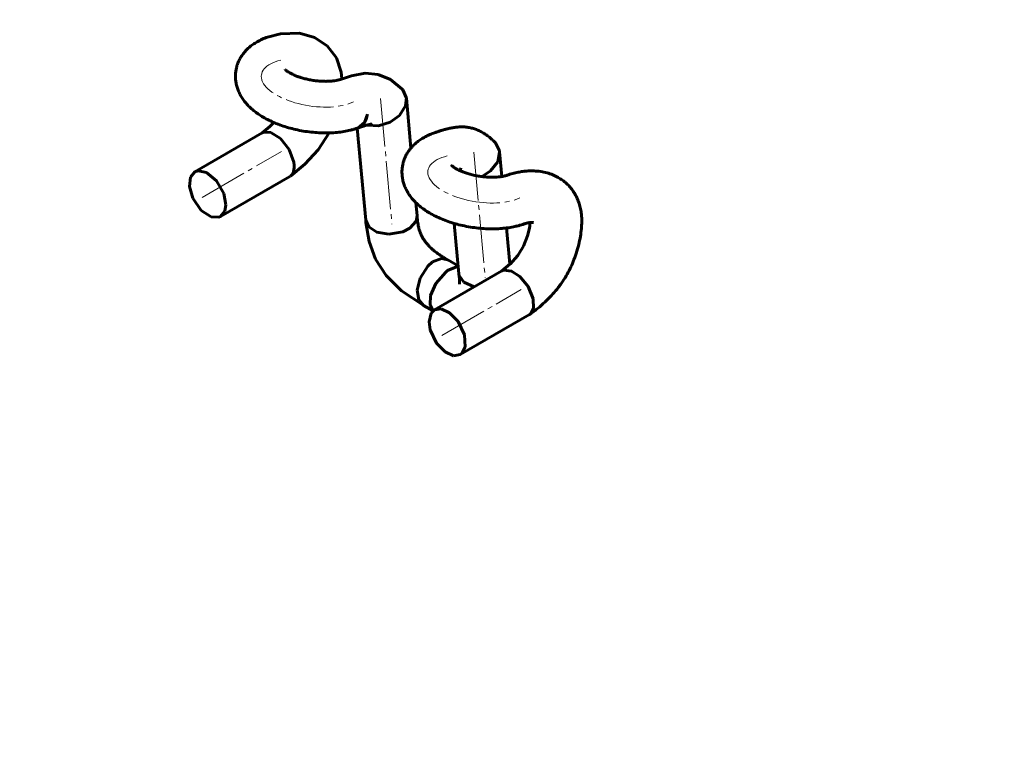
# Model space of a CAD drawing. Header units: millimetres. Extents: x 0 to 594, y 0 to 420.
# Tile 3 of 4: x 289 to 594, y 0 to 228. Entities that reach past the tile are written whole.
import ezdxf

# ---------------------------------------------------------------- set-up
doc = ezdxf.new("R2010")
doc.units = ezdxf.units.MM
doc.linetypes.add('K5LT_AXLED', pattern=[19.5, 15, -1.5, 1.5, -1.5])
doc.linetypes.add('K5LT_BASIC', pattern=[0])
doc.layers.add('Системный слой', color=7, linetype='Continuous')

# ---------------------------------------------------------------- blocks, each defined once
blk = doc.blocks.new('U34')
at = {"layer": 'Системный слой', "color": 150, "linetype": 'K5LT_BASIC', "lineweight": 60, "true_color": 0x0080ff}
for p, q in [((416.42, 136.82), (417.39, 137.77)), ((417.39, 137.77), (419.52, 138.09)), ((419.52, 138.09), (422.1, 136.92)), ((415.74, 134.11), (416.42, 136.82)), ((422.1, 136.92), (424.76, 134.17)), ((416.09, 131.64), (415.74, 134.11)), ((418.04, 127.52), (416.09, 131.64)), ((424.76, 134.17), (426.71, 130.05)), ((426.71, 130.05), (426.96, 126.39)), ((420.7, 124.76), (418.04, 127.52)), ((426.96, 126.39), (425.85, 124.24)), ((423.28, 123.6), (420.7, 124.76)), ((425.4, 123.92), (423.28, 123.6)), ((425.85, 124.24), (425.4, 123.92))]:
    blk.add_line(p, q, dxfattribs=at)
blk = doc.blocks.new('U35')
at = {"layer": 'Системный слой', "color": 150, "linetype": 'K5LT_BASIC', "lineweight": 60, "true_color": 0x0080ff}
for p, q in [((438.29, 149.86), (438.93, 150.11)), ((438.93, 150.11), (441.23, 149.85)), ((441.23, 149.85), (443.83, 148.19)), ((443.83, 148.19), (446.41, 145.07)), ((446.41, 145.07), (448.02, 141.27)), ((448.02, 141.27), (448.13, 138.21)), ((448.13, 138.21), (447.12, 136.5)), ((446.95, 136.38), (446.87, 136.34)), ((447.02, 136.43), (446.95, 136.38)), ((447.09, 136.48), (447.02, 136.43)), ((447.12, 136.5), (447.09, 136.48))]:
    blk.add_line(p, q, dxfattribs=at)
blk = doc.blocks.new('U36')
at = {"layer": 'Системный слой', "color": 150, "linetype": 'K5LT_BASIC', "lineweight": 60, "true_color": 0x0080ff}
for p, q in [((447.03, 164.87), (447.01, 164.5)), ((446.65, 162.26), (446.26, 160.76)), ((446.84, 163.25), (446.65, 162.26)), ((446.92, 163.72), (446.84, 163.25)), ((446.97, 164.14), (446.92, 163.74)), ((446.92, 163.74), (446.92, 163.72)), ((446.99, 164.33), (446.97, 164.14)), ((447, 164.42), (446.99, 164.33)), ((447.01, 164.47), (447, 164.42)), ((447.01, 164.5), (447.01, 164.49)), ((447.01, 164.49), (447.01, 164.47)), ((446.26, 160.76), (445.04, 157.6)), ((445.04, 157.6), (443.57, 155.14)), ((442.43, 153.69), (440.94, 152.12)), ((443.2, 154.63), (442.43, 153.69)), ((443.57, 155.14), (443.2, 154.63)), ((440.87, 152.06), (438.17, 149.78)), ((440.94, 152.12), (440.87, 152.06))]:
    blk.add_line(p, q, dxfattribs=at)
blk = doc.blocks.new('U37')
at = {"layer": 'Системный слой', "color": 150, "linetype": 'K5LT_BASIC', "lineweight": 60, "true_color": 0x0080ff}
for p, q in [((436.27, 189.62), (437.56, 187.09)), ((437.6, 186.79), (437, 183.72)), ((437.56, 187.09), (437.6, 186.79)), ((437, 183.72), (434.81, 180.87)), ((434.81, 180.87), (432.15, 179.13))]:
    blk.add_line(p, q, dxfattribs=at)
blk = doc.blocks.new('U38')
at = {"layer": 'Системный слой', "color": 150, "linetype": 'K5LT_BASIC', "lineweight": 60, "true_color": 0x0080ff}
for p, q in [((437.6, 186.79), (438.29, 179.16)), ((439.75, 163.2), (440.77, 151.97))]:
    blk.add_line(p, q, dxfattribs=at)
blk = doc.blocks.new('U39')
at = {"layer": 'Системный слой', "color": 150, "linetype": 'K5LT_BASIC', "lineweight": 60, "true_color": 0x0080ff}
for p, q in [((425, 148.83), (424.98, 148.99)), ((425.07, 148.47), (425, 148.83)), ((426.5, 146.38), (425.07, 148.47)), ((429.72, 144.9), (426.5, 146.38))]:
    blk.add_line(p, q, dxfattribs=at)
blk = doc.blocks.new('U40')
at = {"layer": 'Системный слой', "color": 150, "linetype": 'K5LT_BASIC', "lineweight": 60, "true_color": 0x0080ff}
for p, q in [((343.09, 180.59), (341.75, 178.9)), ((344.15, 180.94), (343.09, 180.59)), ((346.76, 180.37), (344.15, 180.94)), ((349.86, 177.77), (346.76, 180.37)), ((341.75, 178.9), (341.48, 176.09)), ((352.08, 173.89), (349.86, 177.77)), ((341.48, 176.09), (342.54, 172.41)), ((342.54, 172.41), (345.14, 168.66)), ((352.76, 170.4), (352.08, 173.89)), ((345.14, 168.66), (348.18, 166.62)), ((351.1, 166.74), (352.44, 168.42)), ((352.44, 168.42), (352.76, 170.4)), ((348.18, 166.62), (350.6, 166.51)), ((350.6, 166.51), (351.1, 166.74))]:
    blk.add_line(p, q, dxfattribs=at)
blk = doc.blocks.new('U41')
at = {"layer": 'Системный слой', "color": 150, "linetype": 'K5LT_BASIC', "lineweight": 60, "true_color": 0x0080ff}
for p, q in [((396.09, 165.63), (397.07, 163.53)), ((409.72, 163.1), (411.71, 165.34)), ((411.71, 165.34), (412.03, 166.92)), ((412.03, 166.92), (412.02, 167.09)), ((397.07, 163.53), (399.51, 161.94)), ((399.51, 161.94), (403.24, 161.27)), ((403.24, 161.27), (407.56, 162)), ((407.56, 162), (409.72, 163.1))]:
    blk.add_line(p, q, dxfattribs=at)
blk = doc.blocks.new('U42')
at = {"layer": 'Системный слой', "color": 150, "linetype": 'K5LT_BASIC', "lineweight": 60, "true_color": 0x0080ff}
for p, q in [((408.7, 203.44), (410.11, 187.99)), ((411.66, 171.02), (412.02, 167.09))]:
    blk.add_line(p, q, dxfattribs=at)
blk = doc.blocks.new('U43')
at = {"layer": 'Системный слой', "color": 150, "linetype": 'K5LT_BASIC', "lineweight": 60, "true_color": 0x0080ff}
for p, q in [((365.62, 222.37), (369.73, 223.42)), ((369.73, 223.42), (375.52, 223.58)), ((375.52, 223.58), (380.22, 222.29)), ((380.22, 222.29), (384.19, 219.65)), ((384.19, 219.65), (386.99, 215.9)), ((386.99, 215.9), (388.45, 211.53)), ((388.45, 211.53), (388.69, 209.56)), ((388.69, 209.56), (388.7, 209.54)), ((388.7, 209.54), (388.7, 209.53)), ((388.7, 209.53), (388.7, 209.52)), ((388.7, 209.52), (388.7, 209.51)), ((388.7, 209.51), (388.7, 209.51)), ((388.7, 209.51), (388.7, 209.5)), ((388.7, 209.5), (388.7, 209.49)), ((388.7, 209.49), (388.7, 209.47)), ((388.7, 209.47), (388.7, 209.44)), ((388.7, 209.44), (388.7, 209.42)), ((384.75, 192.68), (381.37, 187.42)), ((381.37, 187.42), (377.24, 182.96)), ((377.24, 182.96), (372.78, 179.29))]:
    blk.add_line(p, q, dxfattribs=at)
blk = doc.blocks.new('U44')
at = {"layer": 'Системный слой', "color": 150, "linetype": 'K5LT_BASIC', "lineweight": 60, "true_color": 0x0080ff}
for p, q in [((395.93, 211.16), (391.72, 210.38)), ((400, 210.83), (395.93, 211.16)), ((403.79, 209.22), (400, 210.83)), ((391.72, 210.38), (388.32, 209.28)), ((407.38, 206.27), (403.79, 209.22))]:
    blk.add_line(p, q, dxfattribs=at)
blk = doc.blocks.new('U45')
at = {"layer": 'Системный слой', "color": 150, "linetype": 'K5LT_BASIC', "lineweight": 60, "true_color": 0x0080ff}
for p, q in [((407.59, 206.05), (407.38, 206.27)), ((408.7, 203.44), (407.59, 206.05)), ((408.39, 201.06), (408.7, 203.44)), ((406.52, 198.1), (408.39, 201.06)), ((400.07, 194.85), (403.72, 196)), ((403.72, 196), (406.52, 198.1)), ((396.6, 195.12), (400.07, 194.85))]:
    blk.add_line(p, q, dxfattribs=at)
blk = doc.blocks.new('U46')
at = {"layer": 'Системный слой', "color": 150, "linetype": 'K5LT_BASIC', "lineweight": 60, "true_color": 0x0080ff}
for p, q in [((395.73, 195.92), (396.63, 198.47)), ((393.64, 194.19), (395.73, 195.92)), ((393.63, 194.19), (393.64, 194.19))]:
    blk.add_line(p, q, dxfattribs=at)
blk = doc.blocks.new('U47')
at = {"layer": 'Системный слой', "color": 150, "linetype": 'K5LT_BASIC', "lineweight": 60, "true_color": 0x0080ff}
for p, q in [((367.59, 195.91), (366.37, 194.69)), ((365.13, 193.61), (363.87, 192.6)), ((366.37, 194.69), (365.13, 193.61))]:
    blk.add_line(p, q, dxfattribs=at)
blk = doc.blocks.new('U48')
at = {"layer": 'Системный слой', "color": 150, "linetype": 'K5LT_BASIC', "lineweight": 60, "true_color": 0x0080ff}
for p, q in [((364.61, 192.92), (363.99, 192.67)), ((366.72, 192.75), (364.61, 192.92)), ((369.64, 190.9), (366.72, 192.75)), ((372.34, 187.49), (369.64, 190.9)), ((373.82, 183.63), (372.34, 187.49)), ((373.94, 182.65), (373.82, 183.63)), ((373.17, 179.65), (373.72, 180.63)), ((373.72, 180.63), (373.95, 181.92)), ((373.95, 181.92), (373.94, 182.65)), ((372.57, 179.15), (372.64, 179.2)), ((372.64, 179.2), (372.72, 179.24)), ((372.72, 179.24), (372.78, 179.29)), ((372.78, 179.29), (373.17, 179.65))]:
    blk.add_line(p, q, dxfattribs=at)
blk = doc.blocks.new('U49')
at = {"layer": 'Системный слой', "color": 150, "linetype": 'K5LT_BASIC', "lineweight": 60, "true_color": 0x0080ff}
for p, q in [((396.13, 164.9), (396.08, 165.7)), ((397.11, 158.98), (396.13, 164.9)), ((399.17, 153.53), (397.11, 158.98)), ((402.46, 148.45), (399.17, 153.53)), ((407.19, 143.73), (402.46, 148.45)), ((414.06, 139.17), (407.19, 143.73))]:
    blk.add_line(p, q, dxfattribs=at)
blk = doc.blocks.new('U50')
at = {"layer": 'Системный слой', "color": 150, "linetype": 'K5LT_BASIC', "lineweight": 60, "true_color": 0x0080ff}
for p, q in [((417.79, 145.93), (420.87, 149.52)), ((420.87, 149.52), (421.45, 149.96)), ((421.45, 149.96), (424.27, 151.12)), ((424.27, 151.12), (424.78, 151.12)), ((416.22, 142.22), (417.79, 145.93)), ((416.05, 139.32), (416.22, 142.22)), ((417.01, 137.5), (416.05, 139.32))]:
    blk.add_line(p, q, dxfattribs=at)
blk = doc.blocks.new('U51')
at = {"layer": 'Системный слой', "color": 150, "linetype": 'K5LT_BASIC', "lineweight": 60, "true_color": 0x0080ff}
for p, q in [((415.3, 151.37), (416.78, 152.65)), ((416.78, 152.65), (419.58, 153.74)), ((419.58, 153.74), (421.46, 153.34)), ((421.46, 153.34), (421.49, 153.32)), ((412.93, 147.65), (415.3, 151.37)), ((412.06, 143.88), (412.93, 147.65)), ((412.53, 140.95), (412.06, 143.88)), ((414.03, 139.18), (412.53, 140.95))]:
    blk.add_line(p, q, dxfattribs=at)

msp = doc.modelspace()

# ---------------------------------------------------------------- linework, layer by layer
at = {"layer": 'Системный слой', "color": 30, "linetype": 'K5LT_AXLED', "lineweight": 18, "true_color": 0xff8000}
for p, q in [((400.679, 203.352), (404.237, 164.37)), ((345.365, 172.659), (370.012, 186.915)), ((429.57, 186.703), (433.128, 147.721)), ((419.667, 129.841), (444.314, 144.098))]:
    msp.add_line(p, q, dxfattribs=at)
at = {"layer": 'Системный слой', "color": 150, "linetype": 'K5LT_BASIC', "lineweight": 60, "true_color": 0x0080ff}
for p, q in [((343.091, 180.585), (363.989, 192.673)), ((393.487, 194.139), (396.088, 165.635)), ((417.208, 192.632), (417.198, 192.629)), ((425.524, 181.822), (425.337, 180.948)), ((425.337, 180.948), (425.524, 181.822)), ((351.102, 166.735), (372.572, 179.154)), ((423.553, 164.61), (424.979, 148.986)), ((421.494, 153.324), (424.755, 151.446)), ((417.393, 137.768), (438.291, 149.856)), ((414.026, 139.182), (416.984, 137.477)), ((425.404, 123.918), (446.874, 136.337))]:
    msp.add_line(p, q, dxfattribs=at)
at = {"layer": 'Системный слой', "color": 30, "linetype": 'K5LT_AXLED', "lineweight": 18, "true_color": 0xff8000}
for centre, major_axis, start_param, end_param in [((379.618, 208.276), (-15.85, 2.463), 5.4535593, 8.8477032), ((431.214, 178.543), (15.85, -2.463), 2.3119667, 5.7061106)]:
    msp.add_ellipse(centre, major_axis=major_axis, ratio=0.4545219, start_param=start_param, end_param=end_param, dxfattribs=at)
at = {"layer": 'Системный слой', "color": 150, "linetype": 'K5LT_BASIC', "lineweight": 60, "true_color": 0x0080ff}
msp.add_ellipse((390.971, 201.734), major_axis=(2.645, -7.55), ratio=0.6787505, start_param=0, end_param=0.9034185, dxfattribs=at)
for points, knots in [([(365.62, 222.368), (365.062, 222.173), (364.528, 221.961), (363.483, 221.492), (362.971, 221.235), (362.013, 220.692), (361.558, 220.404), (360.703, 219.799), (360.304, 219.485), (359.761, 219.009), (359.604, 218.864), (359.319, 218.59), (359.19, 218.46), (359.002, 218.263), (358.94, 218.198), (358.819, 218.066), (358.759, 217.999), (358.626, 217.848), (358.554, 217.764), (358.34, 217.508), (358.202, 217.333), (357.801, 216.797), (357.552, 216.423), (357.101, 215.658), (356.898, 215.265), (356.566, 214.52), (356.43, 214.172), (356.273, 213.7), (356.236, 213.583), (356.182, 213.403), (356.164, 213.34), (356.119, 213.18), (356.094, 213.082), (356.023, 212.801), (355.982, 212.617), (355.915, 212.278), (355.887, 212.123), (355.863, 211.968)], [0, 0, 0, 0, 0.7559996, 0.7559996, 1.501804, 1.501804, 2.2156586, 2.2156586, 2.8871403, 2.8871403, 3.1680463, 3.1680463, 3.4085611, 3.4085611, 3.5262882, 3.5262882, 3.6440152, 3.6440152, 3.7895267, 3.7895267, 4.0805497, 4.0805497, 4.6625957, 4.6625957, 5.2330538, 5.2330538, 5.7140265, 5.7140265, 5.8719995, 5.8719995, 5.9556395, 5.9556395, 6.0857486, 6.0857486, 6.3273801, 6.3273801, 6.5288559, 6.5288559, 6.5288559, 6.5288559]), ([(355.863, 211.968), (355.798, 211.55), (355.757, 211.127), (355.721, 210.282), (355.727, 209.858), (355.785, 209.009), (355.839, 208.585), (355.992, 207.737), (356.094, 207.31), (356.345, 206.466), (356.493, 206.049), (356.77, 205.385), (356.886, 205.132), (357.216, 204.464), (357.447, 204.052), (357.957, 203.243), (358.238, 202.844), (358.851, 202.055), (359.182, 201.669), (359.902, 200.904), (360.292, 200.526), (361.124, 199.785), (361.571, 199.421), (362.515, 198.714), (363.009, 198.373), (364.06, 197.704), (364.613, 197.381), (365.772, 196.755), (366.38, 196.453), (367.197, 196.08), (367.391, 195.991), (368.042, 195.718), (368.492, 195.529), (369.636, 195.09), (370.334, 194.846), (371.769, 194.391), (372.507, 194.18), (374.013, 193.795), (374.783, 193.621), (376.355, 193.311), (377.156, 193.177), (378.768, 192.953), (379.577, 192.864), (381.179, 192.734), (381.972, 192.692), (383.427, 192.658), (384.085, 192.673), (384.846, 192.678), (384.943, 192.683), (385.779, 192.713), (386.509, 192.761), (387.935, 192.9), (388.632, 192.991), (389.982, 193.215), (390.634, 193.345), (391.435, 193.537), (391.593, 193.577), (392.071, 193.701), (392.384, 193.789), (392.96, 193.964), (393.223, 194.053), (393.53, 194.153), (393.573, 194.169), (393.615, 194.184)], [0, 0, 0, 0, 0.5428999, 0.5428999, 1.0857998, 1.0857998, 1.6354967, 1.6354967, 2.20104, 2.20104, 2.7784793, 2.7784793, 3.1423303, 3.1423303, 3.7610475, 3.7610475, 4.4065031, 4.4065031, 5.0827086, 5.0827086, 5.7947678, 5.7947678, 6.5403326, 6.5403326, 7.3119315, 7.3119315, 8.107647, 8.107647, 8.9255809, 8.9255809, 9.1806411, 9.1806411, 9.7598784, 9.7598784, 10.6086242, 10.6086242, 11.4734952, 11.4734952, 12.3552164, 12.3552164, 13.253193, 13.253193, 14.160017, 14.160017, 15.0489397, 15.0489397, 15.8061136, 15.8061136, 15.9195661, 15.9195661, 16.7744107, 16.7744107, 17.6144282, 17.6144282, 18.4376411, 18.4376411, 18.6445412, 18.6445412, 19.0583415, 19.0583415, 19.4129363, 19.4129363, 19.4711441, 19.4711441, 19.4711441, 19.4711441]), ([(371.167, 212.281), (371.171, 212.277), (371.178, 212.268), (371.225, 212.219), (371.251, 212.193), (371.34, 212.111), (371.425, 212.036), (371.65, 211.859), (371.792, 211.756), (372.135, 211.527), (372.34, 211.401), (372.808, 211.136), (373.074, 210.996), (373.596, 210.746), (373.842, 210.634), (374.447, 210.379), (374.815, 210.236), (375.538, 209.981), (375.887, 209.867), (376.685, 209.628), (377.137, 209.506), (378.062, 209.285), (378.534, 209.185), (379.514, 209.006), (380.022, 208.928), (381.037, 208.801), (381.544, 208.753), (382.511, 208.687), (382.972, 208.669), (383.876, 208.659), (384.318, 208.667), (385.153, 208.708), (385.547, 208.739), (386.275, 208.821), (386.611, 208.871), (387.135, 208.966), (387.337, 209.009), (387.564, 209.063), (387.603, 209.072), (387.717, 209.101), (387.789, 209.12), (387.937, 209.161), (388.014, 209.183), (388.167, 209.23), (388.239, 209.255), (388.318, 209.281), (388.32, 209.282), (388.322, 209.283)], [0, 0, 0, 0, 0.9778971, 0.9778971, 1.5095037, 1.5095037, 2.5492868, 2.5492868, 3.6445375, 3.6445375, 4.8017237, 4.8017237, 6.0146833, 6.0146833, 6.9891773, 6.9891773, 8.2958821, 8.2958821, 9.4357711, 9.4357711, 10.8246125, 10.8246125, 12.2134538, 12.2134538, 13.6815134, 13.6815134, 15.1480191, 15.1480191, 16.5232975, 16.5232975, 17.9083006, 17.9083006, 19.2526338, 19.2526338, 20.547425, 20.547425, 21.4552995, 21.4552995, 21.6504455, 21.6504455, 22.0294842, 22.0294842, 22.4658876, 22.4658876, 22.9764023, 22.9764023, 22.9907999, 22.9907999, 22.9907999, 22.9907999]), ([(397.931, 195.44), (397.928, 195.44), (397.926, 195.439), (397.913, 195.436), (397.905, 195.434), (397.885, 195.429), (397.873, 195.426), (397.847, 195.42), (397.833, 195.416), (397.804, 195.409), (397.79, 195.406), (397.768, 195.4), (397.762, 195.398), (397.741, 195.393), (397.727, 195.39), (397.684, 195.379), (397.655, 195.372), (397.608, 195.36), (397.59, 195.355), (397.535, 195.342), (397.499, 195.333), (397.413, 195.312), (397.363, 195.3), (397.277, 195.279), (397.238, 195.27), (397.161, 195.252), (397.123, 195.243), (397.016, 195.218), (396.952, 195.203), (396.827, 195.174), (396.772, 195.161), (396.631, 195.127), (396.546, 195.107), (396.431, 195.077), (396.41, 195.072), (396.344, 195.055), (396.303, 195.044), (396.178, 195.011), (396.093, 194.987), (395.962, 194.95), (395.913, 194.936), (395.7, 194.874), (395.539, 194.826), (395.181, 194.714), (394.978, 194.649), (394.553, 194.509), (394.328, 194.433), (393.943, 194.299), (393.796, 194.248), (393.641, 194.193)], [0, 0, 0, 0, 0.1504092, 0.1504092, 0.2756651, 0.2756651, 0.400921, 0.400921, 0.5261769, 0.5261769, 0.6418307, 0.6418307, 0.6953477, 0.6953477, 0.8023817, 0.8023817, 1.0164497, 1.0164497, 1.1500968, 1.1500968, 1.4173909, 1.4173909, 1.7793675, 1.7793675, 2.0724746, 2.0724746, 2.381956, 2.381956, 2.9845446, 2.9845446, 3.5976831, 3.5976831, 4.6453959, 4.6453959, 4.9091543, 4.9091543, 5.423941, 5.423941, 6.4535145, 6.4535145, 7.0319515, 7.0319515, 8.892421, 8.892421, 11.0358764, 11.0358764, 13.4429166, 13.4429166, 15, 15, 15, 15]), ([(407.46, 182.235), (407.511, 182.569), (407.578, 182.901), (407.709, 183.425), (407.763, 183.621), (407.854, 183.919), (407.888, 184.022), (407.957, 184.227), (407.993, 184.33), (408.091, 184.594), (408.155, 184.755), (408.357, 185.233), (408.505, 185.546), (408.871, 186.235), (409.096, 186.607), (409.581, 187.32), (409.856, 187.647), (410.124, 188), (410.135, 188.011), (410.271, 188.172), (410.401, 188.318), (410.851, 188.802), (411.188, 189.127), (411.902, 189.753), (412.283, 190.052), (413.089, 190.626), (413.517, 190.9), (414.123, 191.251), (414.301, 191.349), (414.82, 191.626), (415.186, 191.806), (416.067, 192.204), (416.587, 192.412), (417.162, 192.616), (417.182, 192.623), (417.205, 192.631), (417.206, 192.631), (417.208, 192.632)], [0, 0, 0, 0, 0.433544, 0.433544, 0.6940212, 0.6940212, 0.8334442, 0.8334442, 0.9728672, 0.9728672, 1.1959557, 1.1959557, 1.6421327, 1.6421327, 2.2051963, 2.2051963, 2.7633041, 2.7633041, 2.7837262, 2.7837262, 3.0395859, 3.0395859, 3.6533246, 3.6533246, 4.2930388, 4.2930388, 4.9634903, 4.9634903, 5.2241759, 5.2241759, 5.7455473, 5.7455473, 6.4938666, 6.4938666, 6.5225282, 6.5225282, 6.5249132, 6.5249132, 6.5249132, 6.5249132]), ([(436.272, 189.622), (436.225, 189.669), (436.179, 189.715), (435.992, 189.899), (435.849, 190.038), (435.662, 190.215), (435.622, 190.253), (435.54, 190.33), (435.499, 190.368), (435.449, 190.415), (435.441, 190.423), (435.419, 190.443), (435.405, 190.455), (435.367, 190.49), (435.343, 190.513), (435.271, 190.579), (435.223, 190.622), (435.096, 190.736), (435.016, 190.808), (434.838, 190.963), (434.74, 191.048), (434.565, 191.195), (434.489, 191.259), (434.225, 191.475), (434.031, 191.628), (433.537, 192.001), (433.233, 192.216), (432.807, 192.492), (432.702, 192.558), (432.379, 192.756), (432.158, 192.883), (431.56, 193.206), (431.176, 193.391), (430.549, 193.654), (430.318, 193.743), (429.697, 193.962), (429.303, 194.079), (428.437, 194.29), (427.962, 194.378), (427.006, 194.498), (426.524, 194.531), (425.94, 194.541), (425.83, 194.541), (425.253, 194.537), (424.78, 194.51), (423.886, 194.421), (423.468, 194.362), (422.648, 194.22), (422.252, 194.138), (421.489, 193.962), (421.116, 193.867), (420.384, 193.666), (420.026, 193.561), (419.311, 193.342), (418.955, 193.228), (418.475, 193.068), (418.348, 193.026), (418.039, 192.921), (417.856, 192.859), (417.621, 192.777), (417.568, 192.758), (417.462, 192.721), (417.409, 192.703), (417.305, 192.666), (417.254, 192.648), (417.201, 192.63), (417.2, 192.629), (417.198, 192.629)], [0, 0, 0, 0, 0.3177828, 0.3177828, 1.2737693, 1.2737693, 1.5359792, 1.5359792, 1.798189, 1.798189, 1.8527198, 1.8527198, 1.9366032, 1.9366032, 2.0917882, 2.0917882, 2.3853873, 2.3853873, 2.87207, 2.87207, 3.4451404, 3.4451404, 3.8790815, 3.8790815, 4.9292759, 4.9292759, 6.4610252, 6.4610252, 6.9576994, 6.9576994, 7.9510478, 7.9510478, 9.5808197, 9.5808197, 10.5115177, 10.5115177, 12.0369349, 12.0369349, 13.8239454, 13.8239454, 15.6109559, 15.6109559, 16.0234707, 16.0234707, 17.8024031, 17.8024031, 19.4759095, 19.4759095, 21.087756, 21.087756, 22.6790536, 22.6790536, 24.2471756, 24.2471756, 25.8515337, 25.8515337, 26.4256829, 26.4256829, 27.2587742, 27.2587742, 27.5047112, 27.5047112, 27.7506483, 27.7506483, 27.9825873, 27.9825873, 27.9897473, 27.9897473, 27.9897473, 27.9897473]), ([(445.212, 164.451), (444.64, 164.25), (444.046, 164.069), (443.083, 163.815), (442.721, 163.728), (441.716, 163.508), (441.067, 163.389), (440.187, 163.259), (439.969, 163.227), (439.279, 163.147), (438.809, 163.093), (437.617, 162.994), (436.894, 162.956), (435.416, 162.922), (434.661, 162.927), (433.126, 162.98), (432.345, 163.03), (430.769, 163.174), (429.973, 163.269), (428.364, 163.507), (427.554, 163.65), (425.965, 163.979), (425.188, 164.163), (424.13, 164.446), (423.839, 164.525), (423.096, 164.746), (422.64, 164.885), (421.475, 165.27), (420.775, 165.525), (419.424, 166.065), (418.773, 166.349), (417.514, 166.948), (416.905, 167.263), (415.746, 167.917), (415.193, 168.256), (414.144, 168.957), (413.649, 169.316), (412.71, 170.06), (412.265, 170.445), (411.783, 170.903), (411.721, 170.959), (411.336, 171.36), (410.999, 171.693), (410.345, 172.446), (410.02, 172.858), (409.429, 173.696), (409.16, 174.121), (408.683, 174.976), (408.471, 175.408), (408.186, 176.082), (408.096, 176.315), (407.862, 176.976), (407.734, 177.41), (407.531, 178.279), (407.455, 178.716), (407.372, 179.424), (407.35, 179.693), (407.318, 180.39), (407.322, 180.818), (407.372, 181.575), (407.408, 181.906), (407.46, 182.235)], [0, 0, 0, 0, 0.7854535, 0.7854535, 1.2549804, 1.2549804, 2.0636598, 2.0636598, 2.3286574, 2.3286574, 2.8912968, 2.8912968, 3.7348563, 3.7348563, 4.5928938, 4.5928938, 5.4668221, 5.4668221, 6.3591921, 6.3591921, 7.2691785, 7.2691785, 8.1639627, 8.1639627, 8.5021408, 8.5021408, 9.0424003, 9.0424003, 9.9038581, 9.9038581, 10.7489228, 10.7489228, 11.5795887, 11.5795887, 12.392261, 12.392261, 13.1799028, 13.1799028, 13.9436357, 13.9436357, 14.053454, 14.053454, 14.6777064, 14.6777064, 15.3737484, 15.3737484, 16.03482, 16.03482, 16.6658544, 16.6658544, 16.9928462, 16.9928462, 17.5792353, 17.5792353, 18.1495404, 18.1495404, 18.4968118, 18.4968118, 19.0448003, 19.0448003, 19.4711015, 19.4711015, 19.4711015, 19.4711015]), ([(439.922, 179.551), (439.775, 179.499), (439.612, 179.448), (439.234, 179.345), (439.022, 179.294), (438.632, 179.214), (438.464, 179.184), (438.165, 179.133), (438.029, 179.114), (437.819, 179.085), (437.745, 179.075), (437.519, 179.048), (437.364, 179.031), (436.898, 178.987), (436.578, 178.965), (435.835, 178.932), (435.406, 178.925), (434.525, 178.937), (434.074, 178.956), (433.131, 179.02), (432.638, 179.068), (431.638, 179.192), (431.128, 179.27), (430.121, 179.454), (429.622, 179.559), (428.658, 179.792), (428.194, 179.919), (427.315, 180.186), (426.898, 180.327), (426.115, 180.617), (425.747, 180.766), (425.404, 180.919), (425.404, 180.919), (425.2, 181.009), (425.005, 181.101), (424.774, 181.215), (424.728, 181.238), (424.639, 181.283), (424.594, 181.306), (424.507, 181.351), (424.464, 181.374), (424.374, 181.422), (424.328, 181.447), (424.206, 181.515), (424.131, 181.557), (423.97, 181.651), (423.884, 181.702), (423.772, 181.772), (423.742, 181.791), (423.589, 181.888), (423.476, 181.964), (423.221, 182.144), (423.097, 182.242), (422.912, 182.398), (422.848, 182.46), (422.774, 182.535), (422.759, 182.554), (422.767, 182.544), (422.779, 182.527), (422.789, 182.514)], [0, 0, 0, 0, 1.0453142, 1.0453142, 2.0906285, 2.0906285, 2.8025044, 2.8025044, 3.3315362, 3.3315362, 3.6142839, 3.6142839, 4.1797793, 4.1797793, 5.272501, 5.272501, 6.6383198, 6.6383198, 8.0041386, 8.0041386, 9.4567259, 9.4567259, 10.9500975, 10.9500975, 12.4468218, 12.4468218, 13.9003252, 13.9003252, 15.2998103, 15.2998103, 16.6703289, 16.6703289, 16.6712371, 16.6712371, 17.484736, 17.484736, 17.6881107, 17.6881107, 17.8914854, 17.8914854, 18.0948601, 18.0948601, 18.3221466, 18.3221466, 18.7049933, 18.7049933, 19.1840637, 19.1840637, 19.3671532, 19.3671532, 20.1269804, 20.1269804, 21.2815805, 21.2815805, 22.3695503, 22.3695503, 23.4015748, 23.4015748, 24, 24, 24, 24]), ([(439.922, 179.551), (440.492, 179.75), (441.066, 179.928), (441.926, 180.162), (442.215, 180.235), (442.775, 180.365), (443.046, 180.423), (443.806, 180.572), (444.294, 180.652), (444.907, 180.732), (445.032, 180.747), (445.748, 180.828), (446.338, 180.871), (447.532, 180.906), (448.135, 180.898), (449.445, 180.816), (450.144, 180.733), (451.49, 180.489), (452.129, 180.334), (453.35, 179.957), (453.936, 179.738), (455.038, 179.245), (455.564, 178.971), (456.521, 178.395), (456.953, 178.101), (457.801, 177.452), (458.215, 177.095), (458.99, 176.343), (459.355, 175.944), (460.029, 175.115), (460.338, 174.688), (460.729, 174.077), (460.832, 173.908), (461.203, 173.272), (461.451, 172.785), (461.891, 171.786), (462.083, 171.276), (462.33, 170.496), (462.406, 170.236), (462.621, 169.413), (462.738, 168.843), (462.904, 167.767), (462.96, 167.261), (463.035, 166.182), (463.05, 165.613), (463.036, 164.364), (462.999, 163.688), (462.866, 162.215), (462.76, 161.415), (462.482, 159.773), (462.308, 158.933), (461.876, 157.155), (461.613, 156.223), (461.038, 154.448), (460.731, 153.602), (460.096, 152.041), (459.772, 151.317), (459.047, 149.833), (458.64, 149.075), (457.76, 147.574), (457.284, 146.833), (456.458, 145.648), (456.127, 145.197), (455.242, 144.052), (454.677, 143.376), (453.476, 142.038), (452.83, 141.37), (451.461, 140.046), (450.737, 139.395), (449.048, 137.964), (448.077, 137.206), (447.086, 136.475)], [0, 0, 0, 0, 0.9318087, 0.9318087, 1.401275, 1.401275, 1.8421312, 1.8421312, 2.6351932, 2.6351932, 2.836679, 2.836679, 3.7933405, 3.7933405, 4.7683811, 4.7683811, 5.9006751, 5.9006751, 6.9419682, 6.9419682, 7.9098056, 7.9098056, 8.8192645, 8.8192645, 9.6163087, 9.6163087, 10.4339037, 10.4339037, 11.2385401, 11.2385401, 12.0205049, 12.0205049, 12.3113823, 12.3113823, 13.1098028, 13.1098028, 13.9084732, 13.9084732, 14.3029566, 14.3029566, 15.1492564, 15.1492564, 15.8812877, 15.8812877, 16.6894608, 16.6894608, 17.6555478, 17.6555478, 18.7859864, 18.7859864, 19.9643807, 19.9643807, 21.2698298, 21.2698298, 22.4539352, 22.4539352, 23.4848451, 23.4848451, 24.5989181, 24.5989181, 25.7507179, 25.7507179, 26.4796099, 26.4796099, 27.6434743, 27.6434743, 28.8907492, 28.8907492, 30.2290551, 30.2290551, 32, 32, 32, 32]), ([(421.459, 153.344), (421.242, 153.466), (421.026, 153.589), (420.638, 153.816), (420.468, 153.918), (420.209, 154.075), (420.122, 154.129), (419.951, 154.236), (419.867, 154.288), (419.617, 154.447), (419.45, 154.555), (418.965, 154.877), (418.651, 155.094), (417.91, 155.633), (417.499, 155.952), (416.96, 156.406), (416.84, 156.509), (416.392, 156.906), (416.077, 157.204), (415.666, 157.629), (415.571, 157.729), (415.232, 158.098), (414.992, 158.379), (414.555, 158.937), (414.355, 159.213), (414.003, 159.745), (413.855, 159.988), (413.569, 160.497), (413.435, 160.759), (413.19, 161.284), (413.077, 161.552), (412.869, 162.099), (412.776, 162.374), (412.625, 162.873), (412.563, 163.1), (412.424, 163.659), (412.359, 163.973), (412.248, 164.595), (412.202, 164.909), (412.115, 165.622), (412.081, 166.013), (412.047, 166.572), (412.039, 166.744), (412.033, 166.916)], [0, 0, 0, 0, 1.3345412, 1.3345412, 2.3863251, 2.3863251, 2.9258286, 2.9258286, 3.4399545, 3.4399545, 4.4682061, 4.4682061, 6.4232954, 6.4232954, 8.9985593, 8.9985593, 9.7398629, 9.7398629, 11.7212541, 11.7212541, 12.3219861, 12.3219861, 13.8426448, 13.8426448, 15.227145, 15.227145, 16.4053918, 16.4053918, 17.6608154, 17.6608154, 19.0059714, 19.0059714, 20.4802381, 20.4802381, 21.7506052, 21.7506052, 23.5993529, 23.5993529, 25.4637043, 25.4637043, 27.9122651, 27.9122651, 29, 29, 29, 29]), ([(445.212, 164.451), (445.213, 164.451), (445.215, 164.451), (445.299, 164.481), (445.382, 164.509), (445.514, 164.551), (445.565, 164.566), (445.645, 164.59), (445.676, 164.599), (445.725, 164.614), (445.744, 164.619), (445.781, 164.629), (445.8, 164.634), (445.828, 164.642), (445.838, 164.645), (445.858, 164.65), (445.868, 164.653), (445.897, 164.661), (445.916, 164.666), (445.974, 164.68), (446.011, 164.69), (446.12, 164.716), (446.19, 164.732), (446.383, 164.774), (446.502, 164.796), (446.764, 164.84), (446.899, 164.855), (447.094, 164.878), (447.147, 164.882), (447.29, 164.892), (447.375, 164.895), (447.603, 164.9), (447.746, 164.893), (447.915, 164.876), (447.974, 164.867), (448.037, 164.853), (448.027, 164.856), (448.041, 164.851)], [0, 0, 0, 0, 0.0182655, 0.0182655, 1.1709174, 1.1709174, 1.8830315, 1.8830315, 2.3229791, 2.3229791, 2.5947809, 2.5947809, 2.8665827, 2.8665827, 3.0098683, 3.0098683, 3.1577777, 3.1577777, 3.4397249, 3.4397249, 4.0036194, 4.0036194, 5.0759146, 5.0759146, 6.9984085, 6.9984085, 9.4545493, 9.4545493, 10.5469858, 10.5469858, 12.3422725, 12.3422725, 15.9533569, 15.9533569, 19.1639817, 19.1639817, 21, 21, 21, 21]), ([(425.174, 145.772), (425.184, 145.848), (425.193, 145.953), (425.204, 146.237), (425.206, 146.418), (425.196, 146.82), (425.185, 147.044), (425.152, 147.505), (425.13, 147.747), (425.073, 148.263), (425.039, 148.536), (424.998, 148.827)], [0, 0, 0, 0, 0.5713533, 0.5713533, 1.1713533, 1.1713533, 1.7713533, 1.7713533, 2.3713533, 2.3713533, 3, 3, 3, 3])]:
    msp.add_open_spline(points, degree=3, knots=knots, dxfattribs=at)

# ---------------------------------------------------------------- block references
at = {"layer": 'Системный слой'}
for name in ['U43', 'U44', 'U45', 'U42', 'U46', 'U47', 'U48', 'U37', 'U38', 'U40', 'U49', 'U41', 'U36', 'U51', 'U50', 'U35', 'U39', 'U34']:
    msp.add_blockref(name, (0, 0), dxfattribs=at)

doc.saveas('drawing.dxf')
